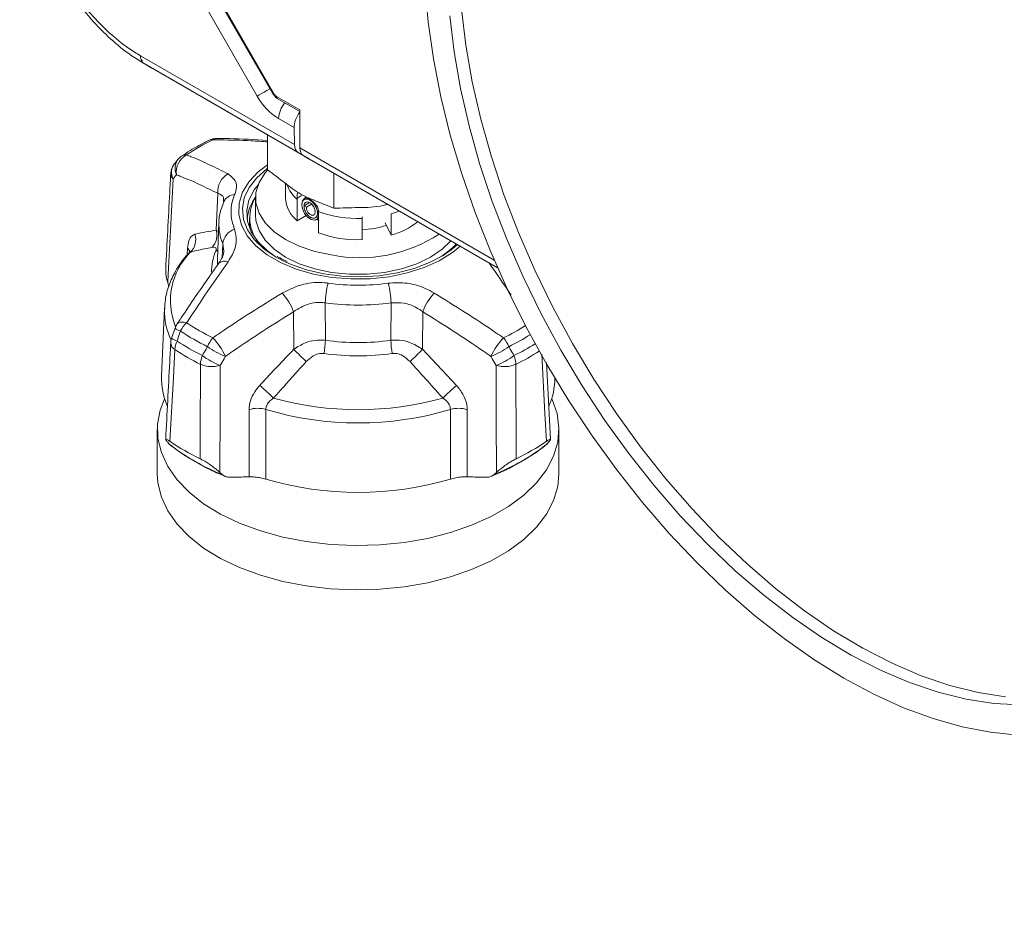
# Model space of a CAD drawing. Header units: millimetres. Extents: x 0 to 1118, y 0 to 864.
# Tile 2 of 146: x 149 to 178, y 135 to 161. Entities that reach past the tile are written whole.
import ezdxf

# ---------------------------------------------------------------- set-up
doc = ezdxf.new("R2010")
doc.units = ezdxf.units.MM

msp = doc.modelspace()

# ---------------------------------------------------------------- linework, layer by layer
at = {"color": 7, "linetype": 'Continuous', "lineweight": 15}
for p, q in [((152.859, 165.197), (156.531, 158.835)), ((152.879, 165.208), (156.551, 158.847)), ((156.055, 158.791), (152.536, 164.887)), ((152.642, 159.968), (157.142, 157.371)), ((152.661, 159.792), (152.666, 159.79)), ((152.955, 159.619), (152.746, 159.74)), ((157.25, 157.14), (152.746, 159.74)), ((153.049, 159.564), (157.557, 156.962)), ((156.614, 158.781), (157.3, 158.384)), ((156.64, 158.723), (157.3, 158.342)), ((157.134, 157.87), (156.68, 158.132)), ((157.3, 157.279), (157.3, 158.384)), ((157.134, 157.87), (157.142, 157.371)), ((156.356, 157.655), (156.356, 156.633)), ((157.578, 156.95), (157.25, 157.14)), ((163.086, 153.77), (157.402, 157.052)), ((157.719, 156.868), (157.402, 157.052)), ((157.557, 156.962), (157.568, 156.956)), ((157.568, 156.956), (157.578, 156.95)), ((153.74, 156.942), (153.64, 156.821)), ((157.578, 156.95), (157.578, 156.95)), ((157.719, 156.868), (163.086, 153.77)), ((158.296, 156.535), (158.296, 155.514)), ((156.881, 156.239), (156.881, 155.818)), ((154.854, 154.872), (154.902, 155.948)), ((156.006, 155.818), (156.006, 155.308)), ((157.529, 155.826), (157.314, 155.937)), ((157.478, 155.839), (157.402, 155.76)), ((157.226, 155.148), (157.226, 155.77)), ((157.356, 155.623), (157.356, 155.623)), ((157.585, 155.675), (157.423, 155.582)), ((157.423, 155.582), (157.491, 155.543)), ((157.491, 155.543), (157.644, 155.631)), ((155.831, 155.234), (155.831, 155.053)), ((157.226, 155.148), (157.484, 155.297)), ((157.845, 155.413), (157.845, 154.791)), ((159.122, 155.215), (159.122, 155.256)), ((159.967, 155.346), (159.967, 154.724)), ((154.936, 155.089), (154.89, 154.021)), ((155.842, 154.902), (155.831, 155.053)), ((157.747, 155.163), (157.845, 155.188)), ((157.815, 155.18), (157.855, 155.156)), ((159.122, 154.593), (159.122, 155.215)), ((159.967, 154.724), (159.8, 155.084)), ((156.673, 154.084), (156.64, 154.105)), ((153.435, 153.341), (153.473, 153.214)), ((158.045, 152.747), (158.048, 151.651)), ((159.964, 151.651), (159.967, 152.747)), ((153.343, 152.587), (153.258, 150.605)), ((157.123, 151.388), (157.115, 152.488)), ((160.897, 152.488), (160.889, 151.388)), ((153.65, 152.007), (153.551, 151.715)), ((160.889, 151.388), (161.882, 150.334)), ((164.635, 148.756), (164.518, 151.002)), ((155.816, 147.662), (155.814, 149.626)), ((162.198, 149.626), (162.196, 147.662)), ((153.132, 149.041), (153.132, 147.745)), ((164.88, 147.745), (164.88, 149.041)), ((153.473, 148.625), (153.435, 148.67)), ((153.473, 148.625), (153.541, 148.571)), ((153.487, 148.613), (153.566, 148.551)), ((164.577, 148.67), (164.539, 148.625)), ((154.96, 147.79), (155.031, 147.725)), ((162.981, 147.725), (163.052, 147.79))]:
    msp.add_line(p, q, dxfattribs=at)
at = {"color": 9, "linetype": 'Continuous', "lineweight": 15}
for p, q in [((152.662, 159.85), (152.694, 159.826)), ((157.3, 157.279), (162.987, 153.997)), ((157.225, 155.811), (157.346, 155.88)), ((154.854, 154.872), (154.924, 154.828)), ((155.032, 154.086), (155.049, 154.476)), ((155.077, 154.256), (155.049, 154.476)), ((154.006, 154.147), (154.016, 154.349)), ((156.87, 153.943), (156.61, 154.078))]:
    msp.add_line(p, q, dxfattribs=at)
at = {"color": 7, "linetype": 'Continuous', "lineweight": 15, "flags": 128}
for points in [[(178.314, 140.111), (177.504, 140.191), (176.672, 140.351), (175.822, 140.592), (174.959, 140.91), (174.087, 141.305), (173.211, 141.775), (172.334, 142.317), (171.462, 142.929), (170.599, 143.607), (169.749, 144.348), (168.917, 145.148), (168.107, 146.003), (167.323, 146.909), (166.568, 147.862), (165.848, 148.855), (165.165, 149.885), (164.523, 150.945), (163.925, 152.032), (163.375, 153.138), (162.875, 154.259), (162.427, 155.388), (162.035, 156.52), (161.699, 157.65), (161.422, 158.771), (161.205, 159.877), (161.05, 160.964), (160.956, 162.025)], [(177.941, 141.232), (177.136, 141.356), (176.312, 141.561), (175.473, 141.846), (174.623, 142.209), (173.767, 142.648), (172.91, 143.161), (172.057, 143.745), (171.212, 144.396), (170.38, 145.112), (169.565, 145.889), (168.771, 146.721), (168.004, 147.605), (167.267, 148.536), (166.565, 149.508), (165.901, 150.517), (165.278, 151.556), (164.701, 152.621), (164.172, 153.705), (163.694, 154.802), (163.27, 155.907), (162.902, 157.013), (162.593, 158.115), (162.343, 159.206), (162.154, 160.28), (162.028, 161.331)], [(178.379, 140.992), (177.599, 141.034), (176.794, 141.158), (175.97, 141.363), (175.13, 141.648), (174.281, 142.011), (173.425, 142.45), (172.568, 142.963), (171.715, 143.547), (170.87, 144.199), (170.037, 144.915), (169.222, 145.691), (168.429, 146.523), (167.662, 147.407), (166.925, 148.338), (166.222, 149.31), (165.558, 150.319), (164.936, 151.359), (164.358, 152.423), (163.829, 153.507), (163.351, 154.605), (162.927, 155.709), (162.56, 156.816), (162.25, 157.917), (162, 159.008), (161.812, 160.082), (161.686, 161.134)], [(156.356, 156.781), (156.086, 156.575), (155.814, 156.29), (155.625, 155.984), (155.524, 155.664), (155.512, 155.339), (155.592, 155.017), (155.759, 154.707), (156.011, 154.416), (156.34, 154.152), (156.738, 153.922), (157.195, 153.732), (157.699, 153.587), (158.237, 153.49), (158.795, 153.444), (159.358, 153.451), (159.912, 153.509), (160.443, 153.619), (160.936, 153.776), (161.379, 153.976), (161.761, 154.215), (161.989, 154.404)], [(156.354, 156.627), (156.288, 156.551), (156.109, 156.268), (156.018, 155.971), (156.017, 155.669), (156.108, 155.371), (156.286, 155.088), (156.547, 154.826), (156.883, 154.595), (157.284, 154.4), (157.736, 154.249), (158.227, 154.146)], [(153.594, 156.371), (153.514, 154.857), (153.447, 153.578), (153.435, 153.341)], [(156.077, 156.193), (155.966, 156.047), (155.812, 155.749), (155.746, 155.441), (155.768, 155.13), (155.878, 154.825), (156.074, 154.535), (156.35, 154.268), (156.582, 154.102)], [(157.356, 155.623), (157.378, 155.726), (157.439, 155.786), (157.516, 155.795)], [(157.845, 155.282), (157.844, 155.278), (157.802, 155.194), (157.726, 155.16), (157.628, 155.18), (157.526, 155.251), (157.437, 155.362), (157.377, 155.492), (157.356, 155.62)], [(156.006, 155.308), (156.017, 155.158), (156.108, 154.861), (156.286, 154.577), (156.547, 154.316), (156.883, 154.084), (157.284, 153.89), (157.736, 153.739), (158.227, 153.636)], [(158.227, 153.636), (158.742, 153.583), (159.265, 153.583), (159.78, 153.635), (160.272, 153.738), (160.725, 153.889), (161.126, 154.083), (161.462, 154.314), (161.714, 154.562)], [(161.729, 154.297), (161.496, 154.135), (161.096, 153.921), (160.641, 153.748), (160.143, 153.619), (159.617, 153.537), (159.074, 153.506), (158.53, 153.525), (157.998, 153.594), (157.492, 153.711), (157.026, 153.874), (156.87, 153.943)], [(153.645, 151.38), (153.601, 150.563), (153.501, 148.699)], [(154.974, 150.919), (154.967, 149.354), (154.961, 148.033), (154.96, 147.79)], [(163.052, 147.79), (163.045, 149.354), (163.044, 149.594), (163.038, 150.919)], [(164.668, 149.944), (164.68, 149.918), (164.823, 149.509), (164.879, 149.093), (164.846, 148.676), (164.724, 148.264), (164.515, 147.865), (164.223, 147.483), (163.852, 147.125), (163.407, 146.795), (162.896, 146.5), (162.326, 146.243), (161.705, 146.029), (161.043, 145.86), (160.351, 145.74), (159.638, 145.67), (158.916, 145.65), (158.195, 145.682), (157.486, 145.766), (156.8, 145.898), (156.148, 146.079), (155.539, 146.304), (154.983, 146.57), (154.487, 146.875), (154.06, 147.212), (153.708, 147.576), (153.437, 147.963), (153.25, 148.367), (153.15, 148.78), (153.139, 149.197), (153.216, 149.612), (153.344, 149.944)], [(156.307, 149.631), (156.306, 148.707), (156.306, 147.593)], [(161.706, 147.593), (161.706, 148.707), (161.705, 149.631)], [(164.88, 147.745), (164.846, 147.38), (164.724, 146.968), (164.515, 146.568), (164.223, 146.187), (163.852, 145.828), (163.407, 145.499), (162.896, 145.204), (162.326, 144.947), (161.705, 144.733), (161.043, 144.564), (160.351, 144.444), (159.638, 144.373), (158.916, 144.354), (158.195, 144.386), (157.486, 144.469), (156.8, 144.602), (156.148, 144.782), (155.539, 145.007), (154.983, 145.274), (154.487, 145.578), (154.06, 145.915), (153.708, 146.28), (153.437, 146.667), (153.25, 147.07), (153.15, 147.484), (153.132, 147.745)]]:
    msp.add_lwpolyline(points, dxfattribs=at)
at = {"color": 9, "linetype": 'Continuous', "lineweight": 15, "flags": 128}
for points in [[(156.431, 159.009), (156.42, 159.002), (156.335, 158.953), (156.254, 158.906), (156.178, 158.862), (156.111, 158.824), (156.055, 158.791)], [(156.551, 158.847), (156.541, 158.841), (156.534, 158.837), (156.532, 158.835), (156.531, 158.835)], [(156.61, 154.078), (156.257, 154.318), (155.975, 154.587), (155.771, 154.879), (155.651, 155.186), (155.619, 155.501), (155.673, 155.814), (155.815, 156.118), (156.038, 156.405), (156.339, 156.667), (156.356, 156.68)], [(160.211, 155.43), (160.114, 155.393), (159.967, 155.346)], [(155.831, 155.127), (155.829, 155.014), (155.838, 154.911)], [(161.907, 154.451), (161.833, 154.383), (161.729, 154.297)], [(154.902, 154.295), (154.873, 154.27), (154.837, 154.246)], [(154.89, 154.021), (154.889, 153.963), (154.893, 153.857)], [(153.706, 152.123), (153.717, 152.137), (153.751, 152.163), (153.797, 152.179), (153.853, 152.185), (153.918, 152.18), (153.99, 152.164)], [(164.512, 148.699), (164.468, 149.515), (164.375, 151.246)]]:
    msp.add_lwpolyline(points, dxfattribs=at)
at = {"color": 7, "linetype": 'Continuous', "lineweight": 15}
for centre, radius, start, end in [((157.635, 159.662), 1.803, 208.8555, 238.0456), ((154.869, 157.054), 0.5, 89.1916, 116.0639), ((157.462, 151.942), 6.194, 115.9019, 124.0927), ((154.25, 156.572), 0.563, 117.5584, 188.3182), ((154.123, 156.624), 0.5, 124.2688, 140.2306), ((154.023, 156.504), 0.5, 140.3341, 176.989), ((155.478, 156.007), 0.578, 118.6361, 185.8044), ((156.568, 155.407), 1.279, 156.6798, 203.3202), ((157.048, 155.064), 1.298, 142.6296, 174.3906), ((156.981, 155.233), 1.146, 147.3212, 215.946), ((157.781, 155.858), 0.901, 182.5253, 231.9774), ((158.989, 158.585), 3.372, 250.1638, 272.2501), ((159.033, 157.413), 2.532, 272.0094, 288.4374), ((159.389, 156.851), 2.204, 285.1998, 308.1604), ((153.746, 154.596), 0.51, 313.5367, 17.6999), ((154.35, 154.726), 0.525, 317.2852, 16.2366), ((155.557, 154.416), 0.512, 108.7303, 173.2559), ((158.989, 157.963), 3.372, 250.1638, 272.2501), ((159.05, 158.328), 4.263, 258.8781, 303.0864), ((160.182, 156.083), 2.341, 302.2646, 316.3941), ((160.365, 152.703), 2.321, 164.5462, 178.9232), ((159.006, 159.631), 6.37, 262.0831, 277.9169), ((157.647, 152.703), 2.321, 1.0777, 15.4529), ((155.486, 151.873), 1.742, 20.6658, 41.8124), ((162.527, 151.873), 1.742, 138.1879, 159.3331), ((159.006, 159.656), 6.976, 262.083, 277.917), ((154.123, 151.847), 0.5, 146.318, 161.2566), ((154.514, 151.58), 0.785, 131.8899, 154.0423), ((157.461, 157.293), 6.193, 235.9067, 244.0987), ((157.405, 157.238), 6.418, 235.9071, 244.0982), ((154.023, 151.554), 0.5, 161.2781, 177.005), ((154.273, 151.347), 0.63, 153.332, 176.9704), ((157.363, 157.104), 6.581, 236.2865, 243.7189), ((155.443, 151.136), 0.903, 139.5243, 158.6017), ((153.251, 150.302), 2.069, 25.1945, 43.3537), ((155.664, 151.698), 2.384, 349.5262, 358.875), ((159.006, 158.642), 7.057, 262.1996, 277.8004), ((162.348, 151.698), 2.384, 181.1258, 190.4745), ((164.761, 150.302), 2.069, 136.6463, 154.805), ((162.57, 151.136), 0.903, 21.397, 40.4764), ((157.344, 156.924), 6.665, 236.2875, 243.7179), ((155.147, 150.914), 0.755, 157.4536, 177.3628), ((155.7, 152.885), 2.096, 233.3625, 249.715), ((155.855, 153.154), 2.103, 233.415, 249.6363), ((168.121, 162.179), 15.407, 224.4551, 226.3627), ((159.006, 158.542), 7.346, 262.1991, 277.8009), ((149.879, 162.192), 15.426, 313.6381, 315.5434), ((162.157, 153.154), 2.103, 290.3628, 306.5848), ((162.312, 152.885), 2.096, 290.2852, 306.6373), ((162.866, 150.914), 0.755, 2.6353, 22.5473), ((154.723, 151.727), 0.845, 246.9798, 287.2214), ((163.289, 151.727), 0.845, 252.7782, 293.0209), ((155.241, 150.526), 1.985, 177.7089, 203.4082), ((-33.212, -56.741), 280.59, 47.4495, 47.56119), ((352.663, -58.309), 282.717, 132.43946, 132.55031), ((162.764, 150.527), 1.992, 336.1616, 0.63), ((159.006, 158.75), 9.127, 254.2818, 285.7182), ((156.07, 148.794), 0.87, 74.177, 107.081), ((159.006, 158.588), 9.354, 253.2299, 286.7701), ((161.942, 148.794), 0.87, 72.9189, 105.8227), ((157.317, 154.288), 6.769, 235.6734, 244.3319), ((160.591, 153.665), 6.402, 291.9173, 308.0773), ((160.694, 154.289), 6.77, 295.6686, 304.326), ((159.006, 156.71), 9.508, 253.5011, 286.499)]:
    msp.add_arc(centre, radius, start, end, dxfattribs=at)
at = {"color": 9, "linetype": 'Continuous', "lineweight": 15}
for centre, radius, start, end in [((156.673, 158.773), 0.0601, 172.8252, 235.8626), ((157.449, 158.096), 0.77, 139.6055, 177.3189), ((154.875, 157.358), 0.197, 89.4814, 127.437), ((154.717, 157.356), 0.162, 76.1599, 114.8355), ((153.963, 156.848), 0.225, 83.2703, 122.9113), ((153.979, 156.562), 0.43, 142.552, 206.2417), ((154.079, 156.681), 0.43, 142.3337, 206.202), ((153.735, 156.528), 0.211, 179.3276, 227.8803), ((157.885, 156.558), 1.026, 199.9772, 230.1115), ((155.419, 155.533), 0.382, 93.8309, 154.4566), ((156.344, 155.034), 1.41, 177.1948, 203.2818), ((155.522, 152.812), 2.007, 135.2167, 202.3431), ((153.859, 154.182), 0.229, 14.5707, 46.8237), ((156.212, 153.666), 1.492, 157.1089, 180.8119), ((155.103, 153.719), 0.249, 66.8545, 135.4783), ((155.34, 152.516), 1.999, 178.2751, 205.4039), ((160.509, 157.373), 6.283, 295.9315, 302.6543), ((153.9, 152.29), 0.377, 228.3383, 255.8626), ((160.518, 157.403), 6.605, 295.9723, 302.2254), ((153.767, 151.59), 0.243, 182.3253, 239.8254), ((153.803, 151.999), 0.38, 228.2277, 255.9107), ((160.608, 157.179), 6.667, 296.3055, 302.4199), ((160.646, 156.966), 6.712, 296.2952, 302.9953), ((157.446, 153.716), 6.459, 232.8015, 248.0459)]:
    msp.add_arc(centre, radius, start, end, dxfattribs=at)
at = {"color": 7, "linetype": 'Continuous', "lineweight": 15}
for centre, major_axis, ratio, start_param, end_param in [((156.614, 158.883), (-0.062, 0.108), 0.577454, 1.571067, 2.356339), ((157.488, 158.074), (0.243, 0.437), 0.587367, 1.317759, 2.347075), ((157.495, 157.575), (0.243, 0.437), 0.587367, 2.347075, 3.132473), ((157.648, 157.487), (0.244, 0.437), 0.567218, 2.347686, 3.133084)]:
    msp.add_ellipse(centre, major_axis=major_axis, ratio=ratio, start_param=start_param, end_param=end_param, dxfattribs=at)
at = {"color": 9, "linetype": 'Continuous', "lineweight": 15}
for points, knots in [([(165.933, 185.343), (166.145, 185.658), (166.648, 186.401), (167.59, 187.38), (168.735, 188.313), (170.01, 189.063), (171.388, 189.622), (172.846, 189.982), (174.387, 190.149), (176.015, 190.118), (177.704, 189.887), (179.424, 189.462), (181.178, 188.85), (182.974, 188.042), (184.78, 187.05), (186.565, 185.894), (188.336, 184.576), (190.096, 183.088), (191.816, 181.452), (193.466, 179.698), (195.055, 177.825), (196.583, 175.826), (198.025, 173.731), (199.357, 171.576), (200.586, 169.36), (201.713, 167.073), (202.716, 164.753), (203.58, 162.439), (204.313, 160.124), (204.912, 157.805), (205.402, 155.324), (205.733, 152.725), (205.843, 150.246), (205.763, 148.055), (205.541, 146.128), (205.166, 144.298), (204.643, 142.599), (203.982, 141.056), (203.186, 139.662), (202.248, 138.417), (201.182, 137.345), (200.009, 136.461), (198.728, 135.757), (197.333, 135.238), (195.846, 134.915), (194.293, 134.789), (192.671, 134.86), (191.072, 135.096), (189.992, 135.405), (189.5, 135.546)], [0, 0, 0, 0, 0.015382, 0.036403, 0.057424, 0.079057, 0.10069, 0.121713, 0.142736, 0.164373, 0.186011, 0.206993, 0.227975, 0.249569, 0.271163, 0.292102, 0.313041, 0.334588, 0.356136, 0.377052, 0.397968, 0.419489, 0.44101, 0.461917, 0.482824, 0.504335, 0.525846, 0.546761, 0.567675, 0.589193, 0.610711, 0.637061, 0.663705, 0.684633, 0.705562, 0.727097, 0.748631, 0.769569, 0.790507, 0.812052, 0.833596, 0.854532, 0.875468, 0.89701, 0.918552, 0.939491, 0.960429, 0.981975, 1, 1, 1, 1]), ([(156.356, 157.454), (156.195, 157.464), (155.73, 157.494), (155.199, 157.508), (154.829, 157.513), (154.756, 157.514)], [0, 0, 0, 0, 0.299139, 0.861878, 1, 1, 1, 1]), ([(155.065, 155.718), (155.07, 155.754), (155.084, 155.872), (154.976, 155.917), (154.902, 155.948)], [0, 0, 0, 0, 0.315415, 1, 1, 1, 1]), ([(154.097, 154.226), (154.087, 154.23), (154.075, 154.235), (154.065, 154.215), (154.064, 154.213)], [0, 0, 0, 0, 0.868245, 1, 1, 1, 1]), ([(163.483, 152.97), (163.439, 153.035), (163.224, 153.357), (163.007, 153.668), (162.834, 153.916)], [0, 0, 0, 0, 0.201868, 1, 1, 1, 1])]:
    msp.add_open_spline(points, degree=3, knots=knots, dxfattribs=at)
at = {"color": 7, "linetype": 'Continuous', "lineweight": 15}
for points, knots in [([(152.746, 159.74), (152.62, 159.817), (152.291, 160.018), (151.762, 160.447), (151.185, 161.033), (150.649, 161.711), (150.19, 162.424), (149.799, 163.176), (149.481, 163.948), (149.26, 164.706), (149.13, 165.414), (149.114, 165.832), (149.107, 166.043)], [0, 0, 0, 0, 0.065796, 0.17276, 0.282893, 0.389757, 0.499797, 0.596871, 0.703946, 0.814212, 0.906126, 1, 1, 1, 1]), ([(149.253, 165.839), (149.26, 165.645), (149.275, 165.256), (149.394, 164.598), (149.6, 163.888), (149.893, 163.169), (150.257, 162.47), (150.684, 161.808), (151.181, 161.179), (151.723, 160.63), (152.217, 160.229), (152.526, 160.04), (152.642, 159.968)], [0, 0, 0, 0, 0.0929145, 0.1858153, 0.2944776, 0.4031621, 0.5002014, 0.6086254, 0.7170444, 0.8255689, 0.9340812, 1, 1, 1, 1]), ([(152.746, 159.74), (152.73, 159.751), (152.699, 159.773), (152.667, 159.826), (152.646, 159.89), (152.644, 159.942), (152.642, 159.968)], [0, 0, 0, 0, 0.250001, 0.500003, 0.749999, 1, 1, 1, 1]), ([(152.955, 159.619), (152.956, 159.618), (152.96, 159.616), (152.992, 159.597), (153.025, 159.578), (153.049, 159.564)], [0, 0, 0, 0, 0.051238, 0.304556, 1, 1, 1, 1]), ([(156.531, 158.835), (156.538, 158.824), (156.562, 158.787), (156.6, 158.748), (156.632, 158.728), (156.64, 158.723)], [0, 0, 0, 0, 0.241715, 0.830111, 1, 1, 1, 1]), ([(156.356, 157.497), (155.982, 157.519), (155.485, 157.548), (154.997, 157.55), (154.877, 157.551)], [0, 0, 0, 0, 0.7527469, 1, 1, 1, 1]), ([(154.649, 157.504), (154.548, 157.453), (154.262, 157.309), (154.006, 157.144), (153.841, 157.037)], [0, 0, 0, 0, 0.353258, 1, 1, 1, 1]), ([(153.99, 157.072), (154.034, 157.054), (154.257, 156.964), (154.66, 156.789), (155.02, 156.606), (155.201, 156.514)], [0, 0, 0, 0, 0.10922, 0.554208, 1, 1, 1, 1]), ([(153.524, 156.531), (153.514, 156.342), (153.465, 155.412), (153.417, 154.482), (153.378, 153.74)], [0, 0, 0, 0, 0.202571, 1, 1, 1, 1]), ([(153.693, 156.491), (153.684, 156.48), (153.651, 156.44), (153.618, 156.401), (153.594, 156.371)], [0, 0, 0, 0, 0.271017, 1, 1, 1, 1]), ([(154.902, 155.948), (154.722, 156.037), (154.361, 156.215), (153.959, 156.386), (153.737, 156.474), (153.693, 156.491)], [0, 0, 0, 0, 0.445418, 0.890659, 1, 1, 1, 1]), ([(155.201, 156.514), (155.293, 156.443), (155.467, 156.308), (155.453, 156.067), (155.401, 155.934), (155.393, 155.914)], [0, 0, 0, 0, 0.487111, 0.923778, 1, 1, 1, 1]), ([(156.356, 156.633), (156.362, 156.63), (156.527, 156.517), (156.847, 156.258), (157.329, 155.897), (157.813, 155.708), (158.135, 155.578), (158.296, 155.514)], [0, 0, 0, 0, 0.0085017, 0.2544645, 0.5000119, 0.749258, 1, 1, 1, 1]), ([(157.225, 155.811), (157.224, 155.835), (157.221, 155.89), (157.221, 155.946), (157.231, 155.956), (157.237, 155.96)], [0, 0, 0, 0, 0.274761, 0.621123, 1, 1, 1, 1]), ([(157.226, 155.77), (157.226, 155.776), (157.226, 155.79), (157.225, 155.803), (157.225, 155.811)], [0, 0, 0, 0, 0.413706, 1, 1, 1, 1]), ([(157.506, 155.822), (157.509, 155.821), (157.557, 155.793), (157.654, 155.731), (157.763, 155.636), (157.829, 155.539), (157.84, 155.479), (157.844, 155.454)], [0, 0, 0, 0, 0.020355, 0.302166, 0.591475, 0.832808, 1, 1, 1, 1]), ([(157.725, 155.748), (157.669, 155.766), (157.597, 155.789), (157.542, 155.819), (157.529, 155.826)], [0, 0, 0, 0, 0.774291, 1, 1, 1, 1]), ([(155.074, 155.697), (155.048, 155.626), (154.978, 155.435), (154.93, 155.233), (154.937, 155.107), (154.937, 155.106)], [0, 0, 0, 0, 0.374202, 0.993194, 1, 1, 1, 1]), ([(155.082, 155.72), (155.085, 155.723), (155.088, 155.725), (155.073, 155.699), (155.071, 155.694)], [0, 0, 0, 0, 0.834711, 1, 1, 1, 1]), ([(157.491, 155.543), (157.491, 155.53), (157.49, 155.504), (157.503, 155.458), (157.524, 155.413), (157.554, 155.371), (157.59, 155.336), (157.629, 155.312), (157.667, 155.302), (157.701, 155.307), (157.729, 155.327), (157.746, 155.362), (157.751, 155.408), (157.744, 155.463), (157.724, 155.522), (157.692, 155.579), (157.651, 155.629), (157.604, 155.668), (157.555, 155.692), (157.508, 155.698), (157.468, 155.684), (157.439, 155.652), (157.423, 155.603), (157.422, 155.542), (157.437, 155.473), (157.467, 155.401), (157.511, 155.334), (157.563, 155.278), (157.621, 155.237), (157.68, 155.216), (157.733, 155.217), (157.777, 155.242), (157.807, 155.287), (157.821, 155.359), (157.81, 155.456), (157.765, 155.569), (157.693, 155.673), (157.604, 155.75), (157.512, 155.788), (157.431, 155.778), (157.372, 155.723), (157.361, 155.657), (157.356, 155.623)], [0, 0, 0, 0, 0.014898, 0.030179, 0.045873, 0.062008, 0.078555, 0.095484, 0.112825, 0.130608, 0.148803, 0.167378, 0.186367, 0.205798, 0.225639, 0.245863, 0.266499, 0.287577, 0.309066, 0.330937, 0.353221, 0.375946, 0.399082, 0.422602, 0.446532, 0.470905, 0.495689, 0.520855, 0.546432, 0.572452, 0.598883, 0.625696, 0.652921, 0.680587, 0.717994, 0.756131, 0.794997, 0.834593, 0.874919, 0.915976, 0.957625, 1, 1, 1, 1]), ([(157.423, 155.582), (157.424, 155.561), (157.425, 155.518), (157.446, 155.447), (157.481, 155.377), (157.528, 155.313), (157.584, 155.261), (157.642, 155.227), (157.7, 155.214), (157.75, 155.223), (157.789, 155.256), (157.813, 155.308), (157.819, 155.378), (157.807, 155.458), (157.776, 155.542), (157.729, 155.623), (157.67, 155.694), (157.603, 155.748), (157.534, 155.779), (157.469, 155.785), (157.415, 155.764), (157.37, 155.714), (157.361, 155.654), (157.356, 155.62)], [0, 0, 0, 0, 0.0398485, 0.0803869, 0.1216162, 0.16354, 0.2061563, 0.2494649, 0.2934621, 0.3381538, 0.3835399, 0.4296158, 0.4763835, 0.5238447, 0.5719991, 0.6208448, 0.6703794, 0.7206101, 0.7715353, 0.8231495, 0.8754555, 0.9284558, 1, 1, 1, 1]), ([(158.296, 155.514), (158.534, 155.52), (159.011, 155.533), (159.541, 155.536), (159.824, 155.615), (159.869, 155.628)], [0, 0, 0, 0, 0.458147, 0.915342, 1, 1, 1, 1]), ([(159.875, 155.624), (159.874, 155.623), (159.855, 155.618), (159.832, 155.615), (159.812, 155.613)], [0, 0, 0, 0, 0.062163, 1, 1, 1, 1]), ([(157.844, 155.454), (157.844, 155.446), (157.845, 155.432), (157.845, 155.419), (157.845, 155.413)], [0, 0, 0, 0, 0.586294, 1, 1, 1, 1]), ([(154.232, 154.751), (154.199, 154.737), (154.126, 154.707), (154.044, 154.577), (154.025, 154.425), (154.016, 154.349)], [0, 0, 0, 0, 0.289429, 0.644446, 1, 1, 1, 1]), ([(154.232, 154.751), (154.24, 154.753), (154.445, 154.802), (154.653, 154.838), (154.854, 154.872)], [0, 0, 0, 0, 0.03966, 1, 1, 1, 1]), ([(155.393, 154.901), (155.421, 154.788), (155.477, 154.563), (155.372, 154.219), (155.245, 154.019), (155.201, 153.948)], [0, 0, 0, 0, 0.395965, 0.786901, 1, 1, 1, 1]), ([(154.735, 154.37), (154.585, 154.339), (154.378, 154.298), (154.168, 154.245), (154.106, 154.228), (154.097, 154.226)], [0, 0, 0, 0, 0.699894, 0.960207, 1, 1, 1, 1]), ([(154.837, 154.246), (154.846, 154.275), (154.863, 154.333), (154.828, 154.377), (154.77, 154.372), (154.735, 154.37)], [0, 0, 0, 0, 0.287491, 0.579127, 1, 1, 1, 1]), ([(154.064, 154.213), (154.022, 154.166), (153.868, 153.997), (153.656, 153.683), (153.466, 153.268), (153.361, 152.895), (153.354, 152.662), (153.352, 152.574)], [0, 0, 0, 0, 0.09705, 0.352381, 0.604074, 0.849854, 1, 1, 1, 1]), ([(154.093, 154.257), (154.093, 154.257), (154.095, 154.258), (154.072, 154.23), (154.06, 154.214)], [0, 0, 0, 0, 0.426336, 1, 1, 1, 1]), ([(155.079, 154.257), (155.078, 154.237), (155.075, 154.186), (155.03, 154.052), (154.955, 153.944), (154.921, 153.895)], [0, 0, 0, 0, 0.258644, 0.666846, 1, 1, 1, 1]), ([(156.93, 153.957), (156.857, 153.99), (156.767, 154.03), (156.687, 154.076), (156.673, 154.084)], [0, 0, 0, 0, 0.818796, 1, 1, 1, 1]), ([(154.926, 153.893), (154.847, 153.783), (154.501, 153.299), (154.095, 152.708), (153.769, 152.216), (153.707, 152.122)], [0, 0, 0, 0, 0.1921993, 0.8450806, 1, 1, 1, 1]), ([(155.201, 153.948), (155.02, 153.689), (154.66, 153.17), (154.257, 152.568), (154.034, 152.231), (153.99, 152.164)], [0, 0, 0, 0, 0.445791, 0.89078, 1, 1, 1, 1]), ([(153.435, 153.341), (153.403, 153.459), (153.366, 153.594), (153.38, 153.723), (153.381, 153.739)], [0, 0, 0, 0, 0.871521, 1, 1, 1, 1]), ([(156.784, 153.034), (156.988, 153.134), (157.375, 153.323), (157.859, 153.354), (158.094, 153.326), (158.129, 153.322)], [0, 0, 0, 0, 0.487111, 0.923782, 1, 1, 1, 1]), ([(159.883, 153.322), (160.068, 153.331), (160.436, 153.351), (160.9, 153.215), (161.143, 153.081), (161.228, 153.034)], [0, 0, 0, 0, 0.395961, 0.7869, 1, 1, 1, 1]), ([(154.756, 151.722), (154.829, 151.772), (155.199, 152.024), (155.872, 152.47), (156.48, 152.846), (156.784, 153.034)], [0, 0, 0, 0, 0.10922, 0.554209, 1, 1, 1, 1]), ([(161.228, 153.034), (161.533, 152.846), (162.141, 152.47), (162.813, 152.024), (163.183, 151.772), (163.256, 151.722)], [0, 0, 0, 0, 0.445792, 0.89078, 1, 1, 1, 1]), ([(158.045, 152.747), (158.021, 152.75), (157.859, 152.77), (157.518, 152.732), (157.256, 152.573), (157.115, 152.488)], [0, 0, 0, 0, 0.074324, 0.503742, 1, 1, 1, 1]), ([(160.897, 152.488), (160.837, 152.528), (160.671, 152.639), (160.352, 152.761), (160.095, 152.752), (159.967, 152.747)], [0, 0, 0, 0, 0.219476, 0.612438, 1, 1, 1, 1]), ([(157.115, 152.488), (156.817, 152.3), (156.221, 151.925), (155.56, 151.482), (155.195, 151.232), (155.123, 151.182)], [0, 0, 0, 0, 0.445416, 0.890659, 1, 1, 1, 1]), ([(162.889, 151.182), (162.817, 151.232), (162.453, 151.482), (161.791, 151.925), (161.195, 152.3), (160.897, 152.488)], [0, 0, 0, 0, 0.109341, 0.554583, 1, 1, 1, 1]), ([(153.808, 151.924), (153.799, 151.897), (153.767, 151.799), (153.734, 151.701), (153.711, 151.63)], [0, 0, 0, 0, 0.271057, 1, 1, 1, 1]), ([(153.524, 151.58), (153.514, 151.391), (153.465, 150.449), (153.416, 149.507), (153.377, 148.755)], [0, 0, 0, 0, 0.201102, 1, 1, 1, 1]), ([(157.123, 151.388), (157.232, 151.458), (157.424, 151.579), (157.75, 151.666), (157.948, 151.656), (158.048, 151.651)], [0, 0, 0, 0, 0.395388, 0.691755, 1, 1, 1, 1]), ([(159.964, 151.651), (160.044, 151.656), (160.227, 151.668), (160.557, 151.596), (160.767, 151.464), (160.889, 151.388)], [0, 0, 0, 0, 0.247166, 0.561327, 1, 1, 1, 1]), ([(154.45, 151.203), (154.487, 151.267), (154.537, 151.354), (154.588, 151.442), (154.602, 151.465)], [0, 0, 0, 0, 0.728943, 1, 1, 1, 1]), ([(156.13, 150.334), (156.143, 150.348), (156.469, 150.704), (156.803, 151.053), (157.123, 151.388)], [0, 0, 0, 0, 0.039663, 1, 1, 1, 1]), ([(158.009, 151.264), (157.952, 151.265), (157.838, 151.267), (157.652, 151.183), (157.549, 151.085), (157.488, 151.028)], [0, 0, 0, 0, 0.2875, 0.579131, 1, 1, 1, 1]), ([(160.524, 151.028), (160.456, 151.091), (160.344, 151.197), (160.153, 151.27), (160.048, 151.266), (160.003, 151.264)], [0, 0, 0, 0, 0.464639, 0.770161, 1, 1, 1, 1]), ([(163.41, 151.465), (163.424, 151.442), (163.475, 151.354), (163.526, 151.267), (163.563, 151.203)], [0, 0, 0, 0, 0.271046, 1, 1, 1, 1]), ([(154.386, 148.188), (154.386, 148.468), (154.389, 149.388), (154.391, 150.309), (154.393, 150.949)], [0, 0, 0, 0, 0.3046443, 1, 1, 1, 1]), ([(155.123, 151.182), (155.11, 151.159), (155.06, 151.071), (155.01, 150.983), (154.974, 150.919)], [0, 0, 0, 0, 0.271012, 1, 1, 1, 1]), ([(157.488, 151.028), (157.264, 150.781), (156.956, 150.443), (156.641, 150.086), (156.546, 149.979), (156.534, 149.965)], [0, 0, 0, 0, 0.699892, 0.960207, 1, 1, 1, 1]), ([(161.479, 149.965), (161.466, 149.979), (161.151, 150.336), (160.831, 150.689), (160.524, 151.028)], [0, 0, 0, 0, 0.039794, 1, 1, 1, 1]), ([(163.038, 150.919), (163.002, 150.983), (162.952, 151.071), (162.902, 151.159), (162.889, 151.182)], [0, 0, 0, 0, 0.728989, 1, 1, 1, 1]), ([(163.619, 150.949), (163.62, 150.668), (163.623, 149.748), (163.625, 148.828), (163.627, 148.188)], [0, 0, 0, 0, 0.304645, 1, 1, 1, 1]), ([(156.13, 150.334), (156.079, 150.272), (155.964, 150.134), (155.841, 149.884), (155.823, 149.712), (155.814, 149.626)], [0, 0, 0, 0, 0.289427, 0.644445, 1, 1, 1, 1]), ([(162.198, 149.626), (162.194, 149.678), (162.185, 149.823), (162.088, 150.079), (161.95, 150.249), (161.882, 150.334)], [0, 0, 0, 0, 0.217547, 0.60952, 1, 1, 1, 1]), ([(156.534, 149.965), (156.496, 149.938), (156.415, 149.881), (156.353, 149.796), (156.315, 149.71), (156.311, 149.667), (156.307, 149.631)], [0, 0, 0, 0, 0.3119941, 0.6652636, 0.7209599, 1, 1, 1, 1]), ([(161.479, 149.965), (161.528, 149.928), (161.612, 149.867), (161.673, 149.77), (161.701, 149.697), (161.703, 149.657), (161.705, 149.631)], [0, 0, 0, 0, 0.415108, 0.693742, 0.796919, 1, 1, 1, 1]), ([(153.501, 148.699), (153.476, 148.715), (153.426, 148.748), (153.382, 148.768), (153.366, 148.757), (153.408, 148.704), (153.435, 148.67)], [0, 0, 0, 0, 0.161653, 0.322167, 0.570664, 1, 1, 1, 1]), ([(163.824, 148.135), (163.966, 148.219), (164.217, 148.368), (164.431, 148.539), (164.524, 148.614)], [0, 0, 0, 0, 0.565196, 1, 1, 1, 1]), ([(164.577, 148.67), (164.605, 148.706), (164.646, 148.758), (164.628, 148.767), (164.587, 148.749), (164.536, 148.715), (164.512, 148.699)], [0, 0, 0, 0, 0.455738, 0.663829, 0.840547, 1, 1, 1, 1]), ([(153.566, 148.551), (153.597, 148.526), (153.78, 148.381), (154.156, 148.139), (154.647, 147.872), (154.984, 147.731), (155.118, 147.674)], [0, 0, 0, 0, 0.0720992, 0.4204082, 0.7692607, 1, 1, 1, 1]), ([(154.96, 147.79), (154.89, 147.85), (154.788, 147.937), (154.614, 148.057), (154.49, 148.134), (154.419, 148.17), (154.386, 148.188)], [0, 0, 0, 0, 0.455736, 0.663828, 0.840547, 1, 1, 1, 1]), ([(162.896, 147.674), (162.98, 147.709), (163.267, 147.829), (163.583, 147.981), (163.789, 148.112), (163.824, 148.135)], [0, 0, 0, 0, 0.254315, 0.873516, 1, 1, 1, 1]), ([(163.627, 148.188), (163.592, 148.17), (163.524, 148.135), (163.395, 148.055), (163.221, 147.935), (163.118, 147.846), (163.052, 147.79)], [0, 0, 0, 0, 0.1616581, 0.3221621, 0.5706619, 1, 1, 1, 1]), ([(155.031, 147.725), (155.068, 147.7), (155.134, 147.654), (155.222, 147.65), (155.261, 147.648)], [0, 0, 0, 0, 0.558816, 1, 1, 1, 1]), ([(155.261, 147.648), (155.293, 147.648), (155.402, 147.65), (155.587, 147.654), (155.741, 147.659), (155.816, 147.662)], [0, 0, 0, 0, 0.168836, 0.594698, 1, 1, 1, 1]), ([(156.306, 147.593), (156.255, 147.607), (156.155, 147.634), (155.99, 147.658), (155.879, 147.663), (155.824, 147.662), (155.816, 147.662)], [0, 0, 0, 0, 0.312223, 0.624136, 0.944907, 1, 1, 1, 1]), ([(162.196, 147.662), (162.145, 147.661), (162.042, 147.661), (161.866, 147.636), (161.759, 147.607), (161.706, 147.593)], [0, 0, 0, 0, 0.33665, 0.673859, 1, 1, 1, 1]), ([(162.196, 147.662), (162.271, 147.659), (162.456, 147.653), (162.641, 147.65), (162.751, 147.648)], [0, 0, 0, 0, 0.406083, 1, 1, 1, 1]), ([(162.751, 147.648), (162.802, 147.651), (162.89, 147.658), (162.954, 147.705), (162.981, 147.725)], [0, 0, 0, 0, 0.576863, 1, 1, 1, 1])]:
    msp.add_open_spline(points, degree=3, knots=knots, dxfattribs=at)

doc.saveas('drawing.dxf')
